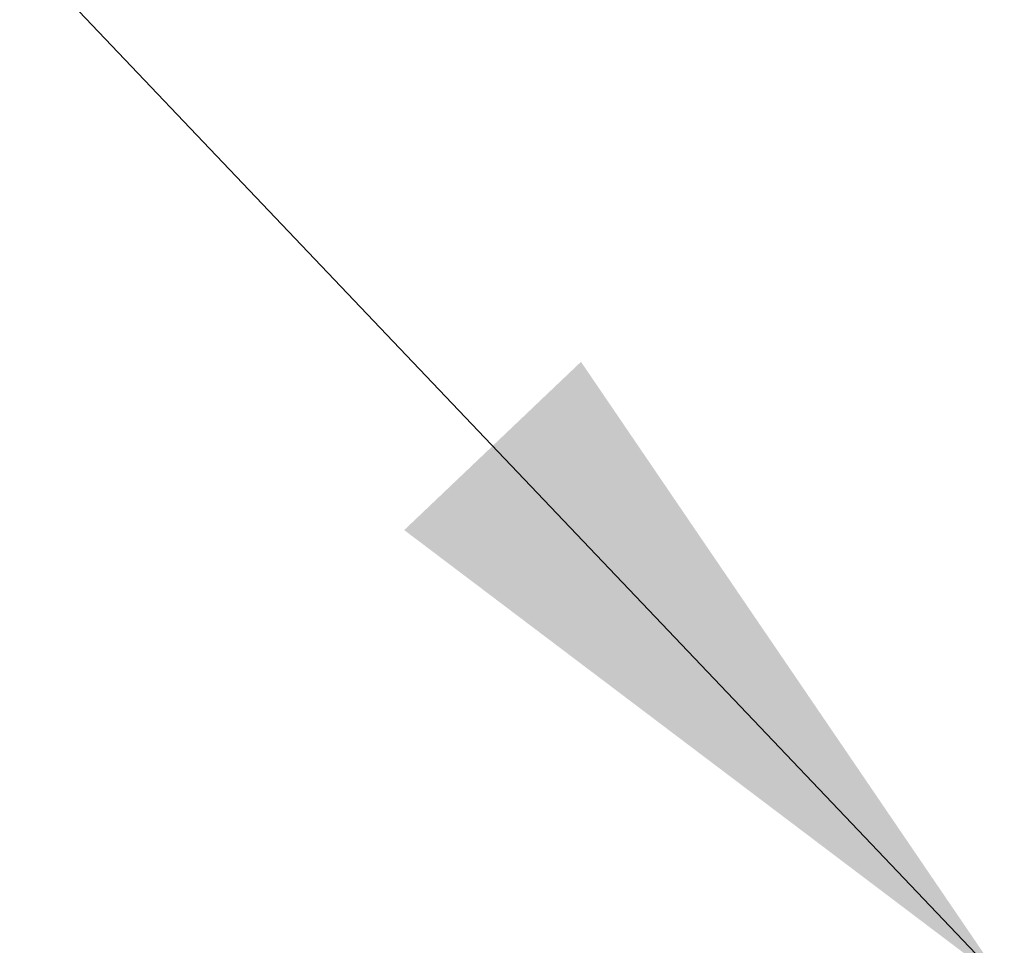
# Model space of a CAD drawing. Extents: x 785 to 1232, y 18 to 306.
# Tile 16 of 232: x 902.59 to 905.2, y 111.28 to 113.73. Entities that reach past the tile are written whole.
import ezdxf

# ---------------------------------------------------------------- set-up
doc = ezdxf.new("R2010")
doc.units = 0
doc.header["$LTSCALE"] = 4
doc.header["$MEASUREMENT"] = 0
doc.layers.get('0').update_dxf_attribs({"linetype": 'CONTINUOUS'})
doc.styles.add('ROMANS', font='romans.shx')
doc.dimstyles.new('Default (ANSI)$7', dxfattribs={"dimscale": 20, "dimtxt": 0.07, "dimasz": 0.098425, "dimexe": 0.125, "dimexo": 0.0625, "dimgap": 0.031496, "dimtad": 0, "dimtih": 1, "dimtoh": 1, "dimrnd": 1e-08, "dimzin": 0, "dimdsep": 46, "dimtxsty": 'ROMANS', "dimblk": 'Filled-1', "dimcen": 0.09, "dimdle": 0.393701, "dimclrd": 256, "dimclre": 256, "dimclrt": 256, "dimadec": 0, "dimazin": 0, "dimtfac": 0.928571, "dimtofl": 0, "dimtmove": 0, "dimatfit": 3, "dimfxl": 1, "dimtolj": 1, "dimtzin": 0, "dimlwd": -1, "dimlwe": -1, "dimarcsym": 0})

# ---------------------------------------------------------------- blocks, each defined once
blk = doc.blocks.new('Filled-1')
at = {"color": 0}
for p, q in [((0, 0), (-1, 0.1786)), ((-1, 0.1786), (-1, -0.1786)), ((-1, 0), (0, 0)), ((-1, -0.1786), (0, 0))]:
    blk.add_line(p, q, dxfattribs=at)
at = {"color": 0, "flags": 128}
blk.add_lwpolyline([(-1, -0.1786), (0, 0), (-1, 0.1786), (-1, -0.1786)], dxfattribs=at)
at = {"color": 0}
blk.add_solid([(-1, -0.1786), (0, 0), (-1, 0.1786), (-1, -0.1786)], dxfattribs=at)

msp = doc.modelspace()

# ---------------------------------------------------------------- leaders
at = {"annotation_type": 0, "has_hookline": 1, "hookline_direction": 1, "text_width": 40.3786}
msp.add_leader([(905.2034, 111.1784), (900.8021, 115.8025), (898.8336, 115.8025)], dimstyle='Default (ANSI)$7', override={"dimtad": 0}, dxfattribs=at)

doc.saveas('drawing.dxf')
